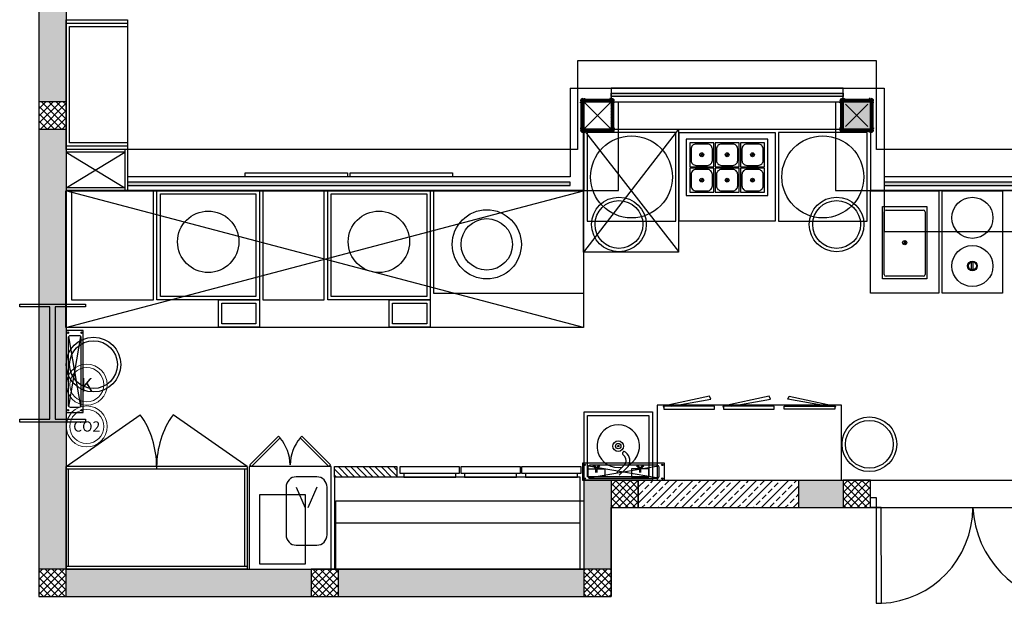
# Model space of a CAD drawing. Header units: millimetres. Extents: x -150 to 42176, y -50 to 21011.
# Tile 1 of 23: x -140 to 7070, y -50 to 4220. Entities that reach past the tile are written whole.
import ezdxf

# ---------------------------------------------------------------- set-up
doc = ezdxf.new("R2010")
doc.units = ezdxf.units.MM
doc.header["$LTSCALE"] = 2
doc.header["$MEASUREMENT"] = 0
doc.layers.add('FIRE-EXTINGUISHER', color=1, linetype='Continuous', lineweight=20, true_color=0xff0000)
doc.layers.add('GREY SCALE', color=9, linetype='Continuous', lineweight=0, true_color=0x808080)
doc.styles.get("Standard").update_dxf_attribs({"font": 'times.ttf'})

# ---------------------------------------------------------------- blocks, each defined once
blk = doc.blocks.new('FE-K-WC-6L')
at = {"layer": 'FIRE-EXTINGUISHER', "color": 7}
blk.add_circle((0, 0), 150, dxfattribs=at)
at = {"layer": 'FIRE-EXTINGUISHER', "color": 2, "true_color": 0xffff00}
blk.add_circle((0, 0), 125, dxfattribs=at)
at = {"layer": 'FIRE-EXTINGUISHER', "insert": (0, 0), "char_height": 100, "attachment_point": 5}
blk.add_mtext_dynamic_manual_height_columns('\\pxqc;{\\Fromans|c0;K}', width=272.429, gutter_width=1, heights=[0], dxfattribs=at)
blk = doc.blocks.new('FE-BC-C02-3')
at = {"layer": 'FIRE-EXTINGUISHER'}
blk.add_circle((0, 0), 150, dxfattribs=at)
at = {"layer": 'FIRE-EXTINGUISHER', "color": 7}
blk.add_circle((0, 0), 125, dxfattribs=at)
at = {"layer": 'FIRE-EXTINGUISHER', "insert": (0, 0), "char_height": 75, "attachment_point": 5}
blk.add_mtext_dynamic_manual_height_columns('\\pxqc;{\\Fromans|c0;CO2}', width=272.429, gutter_width=1, heights=[0], dxfattribs=at)
blk = doc.blocks.new('PLAN LAYOUT')
at = {"layer": 'GREY SCALE', "lineweight": -3}
h = blk.add_hatch(color=256, dxfattribs=at)
h.dxf.hatch_style = 1
h.paths.add_polyline_path([(200, 13280), (0, 13280), (0, 0), (4190, 0), (4190, 650), (4390, 650), (4390, 850), (3990, 850), (3990, 200), (200, 200), (200, 8735.8), (200, 8835.8), (200, 9585.8), (200, 9685.8), (200, 10435.8), (200, 10535.8), (200, 11285.8), (200, 11385.8), (200, 12135.8), (200, 12235.8)])
h.paths.add_polyline_path([(0, 11087.2), (200, 11087.2), (200, 11287.2), (0, 11287.2)], flags=17)
h.paths.add_polyline_path([(0, 8211.4), (200, 8211.4), (200, 8411.4), (0, 8411.4)], flags=17)
h.paths.add_polyline_path([(0, 5830), (200, 5830), (200, 6030), (0, 6030)], flags=17)
h.paths.add_polyline_path([(0, 3420), (200, 3420), (200, 3620), (0, 3620)], flags=17)
h.paths.add_polyline_path([(0, 0), (200, 0), (200, 200), (0, 200)], flags=17)
h.paths.add_polyline_path([(1995, 0.3), (2195, 0.3), (2195, 200.3), (1995, 200.3)], flags=16)
h.paths.add_polyline_path([(3990, 0), (4190, 0), (4190, 200), (3990, 200)], flags=17)
h.paths.add_polyline_path([(4190, 650), (4390, 650), (4390, 850), (4190, 850)], flags=17)
h = blk.add_hatch(color=256, dxfattribs=at)
h.dxf.hatch_style = 1
h.paths.add_polyline_path([(5890, 3682.5), (4190, 3682.5), (4190, 3657.5), (5890, 3657.5)])
h.paths.add_polyline_path([(8065, 3032.5), (6190, 3032.5), (6190, 3007.5), (8065, 3007.5), (9805, 3007.5), (9805, 3032.5)])
h = blk.add_hatch(color=256, dxfattribs=at)
h.dxf.hatch_style = 1
h.paths.add_polyline_path([(3999.1, 3638), (3999.1, 3643.4), (3993, 3643.4, -0.414214), (3988.1, 3638.5, -0.401752), (3983.2, 3643.4, 0.193156), (3971.5, 3638.5, 0.193156), (3966.6, 3626.8, -0.414214), (3971.5, 3621.9, -0.414214), (3966.6, 3617), (3966.6, 3610.9), (3972, 3610.9), (3972, 3638)])
h = blk.add_hatch(color=256, dxfattribs=at)
h.dxf.hatch_style = 1
h.paths.add_polyline_path([(4180.9, 3638), (4180.9, 3643.4), (4187, 3643.4, 0.414214), (4191.9, 3638.5, 0.401752), (4196.8, 3643.4, -0.193156), (4208.5, 3638.5, -0.193156), (4213.4, 3626.8, 0.414214), (4208.5, 3621.9, 0.414214), (4213.4, 3617), (4213.4, 3610.9), (4208, 3610.9), (4208, 3638)])
h = blk.add_hatch(color=256, dxfattribs=at)
h.dxf.hatch_style = 1
h.paths.add_polyline_path([(5899.1, 3638), (5899.1, 3643.4), (5893, 3643.4, -0.414214), (5888.1, 3638.5, -0.401752), (5883.2, 3643.4, 0.193156), (5871.5, 3638.5, 0.193156), (5866.6, 3626.8, -0.414214), (5871.5, 3621.9, -0.414214), (5866.6, 3617), (5866.6, 3610.9), (5872, 3610.9), (5872, 3638)])
h = blk.add_hatch(color=256, dxfattribs=at)
h.dxf.hatch_style = 1
h.paths.add_polyline_path([(5890, 3420), (6090, 3420), (6090, 3620), (5890, 3620)])
h = blk.add_hatch(color=256, dxfattribs=at)
h.dxf.hatch_style = 1
h.paths.add_polyline_path([(6080.9, 3638), (6080.9, 3643.4), (6087, 3643.4, 0.414214), (6091.9, 3638.5, 0.401752), (6096.8, 3643.4, -0.193156), (6108.5, 3638.5, -0.193156), (6113.4, 3626.8, 0.414214), (6108.5, 3621.9, 0.414214), (6113.4, 3617), (6113.4, 3610.9), (6108, 3610.9), (6108, 3638)])
h = blk.add_hatch(color=256, dxfattribs=at)
h.dxf.hatch_style = 1
h.paths.add_polyline_path([(3972, 3402), (3999.1, 3402), (3999.1, 3396.6), (3993, 3396.6, 0.414214), (3988.1, 3401.5, 0.401752), (3983.2, 3396.6, -0.193156), (3971.5, 3401.5, -0.193156), (3966.6, 3413.2, 0.414214), (3971.5, 3418.1, 0.414214), (3966.6, 3423), (3966.6, 3429.1), (3972, 3429.1)])
h = blk.add_hatch(color=256, dxfattribs=at)
h.dxf.hatch_style = 1
h.paths.add_polyline_path([(4208, 3402), (4180.9, 3402), (4180.9, 3396.6), (4187, 3396.6, -0.414214), (4191.9, 3401.5, -0.401752), (4196.8, 3396.6, 0.193156), (4208.5, 3401.5, 0.193156), (4213.4, 3413.2, -0.414214), (4208.5, 3418.1, -0.414214), (4213.4, 3423), (4213.4, 3429.1), (4208, 3429.1)])
h = blk.add_hatch(color=256, dxfattribs=at)
h.dxf.hatch_style = 1
h.paths.add_polyline_path([(5872, 3402), (5899.1, 3402), (5899.1, 3396.6), (5893, 3396.6, 0.414214), (5888.1, 3401.5, 0.401752), (5883.2, 3396.6, -0.193156), (5871.5, 3401.5, -0.193156), (5866.6, 3413.2, 0.414214), (5871.5, 3418.1, 0.414214), (5866.6, 3423), (5866.6, 3429.1), (5872, 3429.1)])
h = blk.add_hatch(color=256, dxfattribs=at)
h.dxf.hatch_style = 1
h.paths.add_polyline_path([(6108, 3402), (6080.9, 3402), (6080.9, 3396.6), (6087, 3396.6, -0.414214), (6091.9, 3401.5, -0.401752), (6096.8, 3396.6, 0.193156), (6108.5, 3401.5, 0.193156), (6113.4, 3413.2, -0.414214), (6108.5, 3418.1, -0.414214), (6113.4, 3423), (6113.4, 3429.1), (6108, 3429.1)])
h = blk.add_hatch(color=256, dxfattribs=at)
h.dxf.hatch_style = 1
h.paths.add_polyline_path([(3890, 3032.5), (2525, 3032.5), (650, 3032.5), (650, 3007.5), (2525, 3007.5), (3890, 3007.5)])
h = blk.add_hatch(color=256, dxfattribs=at)
h.dxf.hatch_style = 1
h.paths.add_polyline_path([(5890, 850), (5566.6, 850), (5566.6, 650), (5566.6, 650), (5890, 650)])
for p, q in [((0, 13480), (0, 0)), ((200, 13480), (200, 200)), ((200, 3270), (200, 4220)), ((200, 4220), (650, 4220)), ((200, 4195), (650, 4195)), ((200, 3295), (200, 4195)), ((650, 4220), (650, 3270)), ((650, 4195), (650, 3295)), ((225, 3320), (225, 4170)), ((225, 4170), (650, 4170)), ((6135, 3920), (3945, 3920)), ((3945, 3920), (3945, 3270)), ((6135, 3270), (6135, 3920)), ((3890, 3720), (3890, 3070)), ((3890, 3720), (6190, 3720)), ((5890, 3720), (4190, 3720)), ((4190, 3720), (4190, 3420)), ((4190, 3657.5), (4190, 3682.5)), ((4190, 3682.5), (5890, 3682.5)), ((5890, 3420), (5890, 3720)), ((5890, 3682.5), (5890, 3657.5)), ((6190, 3720), (6190, 3070)), ((0, 3568), (52, 3620)), ((0, 3514.9), (105.1, 3620)), ((0, 3461.9), (158.1, 3620)), ((200, 3620), (0, 3620)), ((0, 3620), (0, 3420)), ((11.1, 3420), (200, 3608.9)), ((200, 3439.5), (19.5, 3620)), ((200, 3492.5), (72.5, 3620)), ((200, 3545.6), (125.6, 3620)), ((200, 3598.6), (178.6, 3620)), ((200, 3420), (200, 3620)), ((3966.6, 3610.9), (3966.6, 3617)), ((3972, 3610.9), (3966.6, 3610.9)), ((3972, 3635.8), (3974.2, 3638)), ((3972, 3627), (3983, 3638)), ((3972, 3618.1), (3991.9, 3638)), ((3972, 3609.3), (4000.7, 3638)), ((3972, 3402), (3972, 3638)), ((3972, 3638), (4208, 3638)), ((3972, 3638), (3972, 3610.9)), ((3999.1, 3638), (3972, 3638)), ((3972, 3600.5), (3990, 3618.5)), ((3972, 3591.6), (3990, 3609.6)), ((3990, 3620), (3990, 2970)), ((3990, 3620), (6090, 3620)), ((3990, 3420), (4190, 3620)), ((4190, 3420), (3990, 3620)), ((3990, 3592.9), (3990, 3620)), ((4017.1, 3620), (3990, 3620)), ((3990, 3420), (3990, 3620)), ((3990, 3620), (4190, 3620)), ((3991.5, 3620), (4009.5, 3638)), ((3993, 3643.4), (3999.1, 3643.4)), ((3999.1, 3643.4), (3999.1, 3638)), ((4000.4, 3620), (4018.4, 3638)), ((4009.2, 3620), (4027.2, 3638)), ((4018.1, 3620), (4036.1, 3638)), ((4026.9, 3620), (4044.9, 3638)), ((4035.7, 3620), (4053.7, 3638)), ((4044.6, 3620), (4062.6, 3638)), ((4053.4, 3620), (4071.4, 3638)), ((4062.3, 3620), (4080.3, 3638)), ((4071.1, 3620), (4089.1, 3638)), ((4079.9, 3620), (4097.9, 3638)), ((4088.8, 3620), (4106.8, 3638)), ((4097.6, 3620), (4115.6, 3638)), ((4106.5, 3620), (4124.5, 3638)), ((4115.3, 3620), (4133.3, 3638)), ((4124.1, 3620), (4142.1, 3638)), ((4133, 3620), (4151, 3638)), ((4141.8, 3620), (4159.8, 3638)), ((4150.6, 3620), (4168.6, 3638)), ((4159.5, 3620), (4177.5, 3638)), ((4168.3, 3620), (4186.3, 3638)), ((4177.2, 3620), (4195.2, 3638)), ((4187, 3643.4), (4180.9, 3643.4)), ((4180.9, 3643.4), (4180.9, 3638)), ((4180.9, 3638), (4208, 3638)), ((4186, 3620), (4204, 3638)), ((5890, 3657.5), (4190, 3657.5)), ((4190, 3615.2), (4208, 3633.2)), ((4190, 3606.3), (4208, 3624.3)), ((4190, 3620), (4190, 3420)), ((4190, 3597.5), (4208, 3615.5)), ((4190, 3588.6), (4208, 3606.6)), ((4208, 3638), (4208, 3402)), ((4208, 3638), (4208, 3610.9)), ((4208, 3610.9), (4213.4, 3610.9)), ((4213.4, 3610.9), (4213.4, 3617)), ((4245, 2970), (4245, 3620)), ((4245, 3620), (5835, 3620)), ((5835, 3620), (5835, 2970)), ((5866.6, 3610.9), (5866.6, 3617)), ((5872, 3610.9), (5866.6, 3610.9)), ((5872, 3637.4), (5872.6, 3638)), ((5872, 3628.5), (5881.5, 3638)), ((5872, 3619.7), (5890.3, 3638)), ((5872, 3610.8), (5899.2, 3638)), ((5872, 3602), (5908, 3638)), ((5872, 3402), (5872, 3638)), ((5872, 3638), (6108, 3638)), ((5872, 3638), (5872, 3610.9)), ((5899.1, 3638), (5872, 3638)), ((5872, 3593.2), (5890, 3611.2)), ((6090, 3620), (5890, 3620)), ((5890, 3620), (5890, 3420)), ((5890, 3420), (5890, 3620)), ((5890, 3620), (6090, 3620)), ((6090, 3620), (5890, 3620)), ((5890, 3620), (5890, 3420)), ((5893, 3643.4), (5899.1, 3643.4)), ((5898.8, 3620), (5916.8, 3638)), ((5899.1, 3643.4), (5899.1, 3638)), ((5907.7, 3620), (5925.7, 3638)), ((5916.5, 3620), (5934.5, 3638)), ((5925.4, 3620), (5943.4, 3638)), ((5934.2, 3620), (5952.2, 3638)), ((5943, 3620), (5961, 3638)), ((5951.9, 3620), (5969.9, 3638)), ((5960.7, 3620), (5978.7, 3638)), ((5969.5, 3620), (5987.5, 3638)), ((5978.4, 3620), (5996.4, 3638)), ((5987.2, 3620), (6005.2, 3638)), ((5996.1, 3620), (6014.1, 3638)), ((6004.9, 3620), (6022.9, 3638)), ((6013.7, 3620), (6031.7, 3638)), ((6022.6, 3620), (6040.6, 3638)), ((6031.4, 3620), (6049.4, 3638)), ((6040.3, 3620), (6058.3, 3638)), ((6049.1, 3620), (6067.1, 3638)), ((6057.9, 3620), (6075.9, 3638)), ((6066.8, 3620), (6084.8, 3638)), ((6075.6, 3620), (6093.6, 3638)), ((6087, 3643.4), (6080.9, 3643.4)), ((6080.9, 3643.4), (6080.9, 3638)), ((6080.9, 3638), (6108, 3638)), ((6084.5, 3620), (6102.5, 3638)), ((6090, 3616.7), (6108, 3634.7)), ((6090, 3607.9), (6108, 3625.9)), ((6090, 3420), (6090, 3620)), ((6090, 3620), (6090, 2970)), ((6090, 3620), (6090, 3420)), ((6090, 3420), (6090, 3620)), ((6090, 3599), (6108, 3617)), ((6090, 3590.2), (6108, 3608.2)), ((6108, 3638), (6108, 3402)), ((6108, 3638), (6108, 3610.9)), ((6108, 3610.9), (6113.4, 3610.9)), ((6113.4, 3610.9), (6113.4, 3617)), ((166.5, 3420), (0, 3586.5)), ((113.4, 3420), (0, 3533.4)), ((64.2, 3420), (200, 3555.8)), ((3972, 3582.8), (3990, 3600.8)), ((3972, 3573.9), (3990, 3591.9)), ((3972, 3565.1), (3990, 3583.1)), ((3972, 3556.3), (3990, 3574.3)), ((3972, 3547.4), (3990, 3565.4)), ((3972, 3538.6), (3990, 3556.6)), ((3972, 3529.7), (3990, 3547.7)), ((3972, 3520.9), (3990, 3538.9)), ((4190, 3579.8), (4208, 3597.8)), ((4190, 3571), (4208, 3589)), ((4190, 3562.1), (4208, 3580.1)), ((4190, 3553.3), (4208, 3571.3)), ((4190, 3544.4), (4208, 3562.4)), ((4190, 3535.6), (4208, 3553.6)), ((4190, 3526.8), (4208, 3544.8)), ((4190, 3517.9), (4208, 3535.9)), ((5872, 3584.3), (5890, 3602.3)), ((5872, 3575.5), (5890, 3593.5)), ((5872, 3566.6), (5890, 3584.6)), ((5872, 3557.8), (5890, 3575.8)), ((5872, 3549), (5890, 3567)), ((5872, 3540.1), (5890, 3558.1)), ((5872, 3531.3), (5890, 3549.3)), ((5872, 3522.5), (5890, 3540.5)), ((6072, 3602), (5908, 3438)), ((5908, 3602), (6072, 3438)), ((6090, 3581.4), (6108, 3599.4)), ((6090, 3572.5), (6108, 3590.5)), ((6090, 3563.7), (6108, 3581.7)), ((6090, 3554.8), (6108, 3572.8)), ((6090, 3546), (6108, 3564)), ((6090, 3537.2), (6108, 3555.2)), ((6090, 3528.3), (6108, 3546.3)), ((6090, 3519.5), (6108, 3537.5)), ((60.4, 3420), (0, 3480.4)), ((117.2, 3420), (200, 3502.8)), ((3972, 3512.1), (3990, 3530.1)), ((3972, 3503.2), (3990, 3521.2)), ((3972, 3494.4), (3990, 3512.4)), ((3972, 3485.5), (3990, 3503.5)), ((3972, 3476.7), (3990, 3494.7)), ((3972, 3467.9), (3990, 3485.9)), ((3972, 3459), (3990, 3477)), ((3972, 3450.2), (3990, 3468.2)), ((4190, 3509.1), (4208, 3527.1)), ((4190, 3500.3), (4208, 3518.3)), ((4190, 3491.4), (4208, 3509.4)), ((4190, 3482.6), (4208, 3500.6)), ((4190, 3473.7), (4208, 3491.7)), ((4190, 3464.9), (4208, 3482.9)), ((4190, 3456.1), (4208, 3474.1)), ((4190, 3447.2), (4208, 3465.2)), ((5872, 3513.6), (5890, 3531.6)), ((5872, 3504.8), (5890, 3522.8)), ((5872, 3495.9), (5890, 3513.9)), ((5872, 3487.1), (5890, 3505.1)), ((5872, 3478.3), (5890, 3496.3)), ((5872, 3469.4), (5890, 3487.4)), ((5872, 3460.6), (5890, 3478.6)), ((5872, 3451.7), (5890, 3469.7)), ((6090, 3510.6), (6108, 3528.6)), ((6090, 3501.8), (6108, 3519.8)), ((6090, 3493), (6108, 3511)), ((6090, 3484.1), (6108, 3502.1)), ((6090, 3475.3), (6108, 3493.3)), ((6090, 3466.4), (6108, 3484.4)), ((6090, 3457.6), (6108, 3475.6)), ((6090, 3448.8), (6108, 3466.8)), ((7.4, 3420), (0, 3427.4)), ((0, 3420), (200, 3420)), ((170.2, 3420), (200, 3449.8)), ((3972, 3429.1), (3966.6, 3429.1)), ((3966.6, 3429.1), (3966.6, 3423)), ((3972, 3441.4), (3990, 3459.4)), ((3972, 3432.5), (3990, 3450.5)), ((3972, 3423.7), (3990, 3441.7)), ((3972, 3414.8), (3990, 3432.8)), ((3972, 3402), (3972, 3429.1)), ((3972, 3406), (3990, 3424)), ((4208, 3402), (3972, 3402)), ((3999.1, 3402), (3972, 3402)), ((3976.8, 3402), (3994.8, 3420)), ((3985.7, 3402), (4003.7, 3420)), ((3986, 3418), (4683.4, 2523)), ((3988, 3418), (4683.4, 3418)), ((3988, 2518.1), (3988, 3418)), ((4683.4, 3418), (3988, 2518.1)), ((4190, 3420), (3990, 3420)), ((3993, 3396.6), (3999.1, 3396.6)), ((3994.5, 3402), (4012.5, 3420)), ((3999.1, 3396.6), (3999.1, 3402)), ((4003.4, 3402), (4021.4, 3420)), ((4012.2, 3402), (4030.2, 3420)), ((4665, 3395), (4015, 3395)), ((4015, 3395), (4015, 2745)), ((4021, 3402), (4039, 3420)), ((4029.9, 3402), (4047.9, 3420)), ((4038.7, 3402), (4056.7, 3420)), ((4047.6, 3402), (4065.6, 3420)), ((4056.4, 3402), (4074.4, 3420)), ((4065.2, 3402), (4083.2, 3420)), ((4074.1, 3402), (4092.1, 3420)), ((4082.9, 3402), (4100.9, 3420)), ((4091.7, 3402), (4109.7, 3420)), ((4100.6, 3402), (4118.6, 3420)), ((4109.4, 3402), (4127.4, 3420)), ((4118.3, 3402), (4136.3, 3420)), ((4127.1, 3402), (4145.1, 3420)), ((4135.9, 3402), (4153.9, 3420)), ((4144.8, 3402), (4162.8, 3420)), ((4153.6, 3402), (4171.6, 3420)), ((4162.5, 3402), (4180.5, 3420)), ((4171.3, 3402), (4189.3, 3420)), ((4180.1, 3402), (4208, 3429.9)), ((4180.9, 3396.6), (4180.9, 3402)), ((4180.9, 3402), (4208, 3402)), ((4187, 3396.6), (4180.9, 3396.6)), ((4189, 3402), (4208, 3421)), ((4190, 3438.4), (4208, 3456.4)), ((4190, 3429.5), (4208, 3447.5)), ((4190, 3420.7), (4208, 3438.7)), ((4190, 3420), (5890, 3420)), ((4197.8, 3402), (4208, 3412.2)), ((4206.6, 3402), (4208, 3403.4)), ((4208, 3402), (4208, 3429.1)), ((4208, 3429.1), (4213.4, 3429.1)), ((4213.4, 3429.1), (4213.4, 3423)), ((4665, 2745), (4665, 3395)), ((4683.4, 3418), (4683.4, 2518.1)), ((4690, 3395), (5391, 3395)), ((4690, 2745), (4690, 3395)), ((5391, 3395), (5391, 2745)), ((6066, 3395), (5416, 3395)), ((5416, 3395), (5416, 2745)), ((5872, 3429.1), (5866.6, 3429.1)), ((5866.6, 3429.1), (5866.6, 3423)), ((5872, 3442.9), (5890, 3460.9)), ((5872, 3434.1), (5890, 3452.1)), ((5872, 3425.2), (5890, 3443.2)), ((5872, 3416.4), (5890, 3434.4)), ((5872, 3402), (5872, 3429.1)), ((5872, 3407.5), (5890, 3425.5)), ((6108, 3402), (5872, 3402)), ((5899.1, 3402), (5872, 3402)), ((5875.3, 3402), (5893.3, 3420)), ((5884.1, 3402), (5902.1, 3420)), ((5890, 3420), (6090, 3420)), ((6090, 3420), (5890, 3420)), ((5890, 3420), (6090, 3420)), ((5893, 3402), (5911, 3420)), ((5893, 3396.6), (5899.1, 3396.6)), ((5899.1, 3396.6), (5899.1, 3402)), ((5901.8, 3402), (5919.8, 3420)), ((5910.6, 3402), (5928.6, 3420)), ((5919.5, 3402), (5937.5, 3420)), ((5928.3, 3402), (5946.3, 3420)), ((5937.2, 3402), (5955.2, 3420)), ((5946, 3402), (5964, 3420)), ((5954.8, 3402), (5972.8, 3420)), ((5963.7, 3402), (5981.7, 3420)), ((5972.5, 3402), (5990.5, 3420)), ((5981.4, 3402), (5999.4, 3420)), ((5990.2, 3402), (6008.2, 3420)), ((5999, 3402), (6017, 3420)), ((6007.9, 3402), (6025.9, 3420)), ((6016.7, 3402), (6034.7, 3420)), ((6025.6, 3402), (6043.6, 3420)), ((6034.4, 3402), (6052.4, 3420)), ((6043.2, 3402), (6061.2, 3420)), ((6052.1, 3402), (6070.1, 3420)), ((6060.9, 3402), (6078.9, 3420)), ((6066, 2745), (6066, 3395)), ((6069.7, 3402), (6087.7, 3420)), ((6078.6, 3402), (6108, 3431.4)), ((6080.9, 3396.6), (6080.9, 3402)), ((6080.9, 3402), (6108, 3402)), ((6087, 3396.6), (6080.9, 3396.6)), ((6087.4, 3402), (6108, 3422.6)), ((6090, 3439.9), (6108, 3457.9)), ((6090, 3431.1), (6108, 3449.1)), ((6090, 3422.3), (6108, 3440.3)), ((6096.3, 3402), (6108, 3413.7)), ((6105.1, 3402), (6108, 3404.9)), ((6108, 3402), (6108, 3429.1)), ((6108, 3429.1), (6113.4, 3429.1)), ((6113.4, 3429.1), (6113.4, 3423)), ((650, 3320), (225, 3320)), ((5339.5, 3345), (4741.5, 3345)), ((4741.5, 3345), (4741.5, 2933)), ((5339.5, 2933), (5339.5, 3345)), ((650, 3295), (200, 3295)), ((650, 3270), (200, 3270)), ((650, 3270), (200, 3270)), ((200, 3250), (630, 2990)), ((200, 2990), (630, 3250)), ((630, 3250), (200, 3250)), ((630, 3270), (630, 2970)), ((650, 3270), (650, 2970)), ((3945, 3270), (650, 3270)), ((650, 3270), (650, 2970)), ((9805, 3270), (6135, 3270)), ((4842, 3225.2), (4861.3, 3244.5)), ((4847.7, 3219.5), (4867, 3238.8)), ((5028, 3225.2), (5047.3, 3244.5)), ((5033.7, 3219.5), (5053, 3238.8)), ((5214, 3225.2), (5233.3, 3244.5)), ((5219.7, 3219.5), (5239, 3238.8)), ((3890, 3070), (650, 3070)), ((2525, 3032.5), (650, 3032.5)), ((650, 3032.5), (650, 3007.5)), ((1510, 3070), (1510, 3100)), ((1510, 3100), (2260, 3100)), ((2260, 3070), (1510, 3070)), ((2260, 3100), (2260, 3070)), ((2280, 3070), (2280, 3100)), ((2280, 3100), (3030, 3100)), ((3030, 3070), (2280, 3070)), ((3890, 3032.5), (2525, 3032.5)), ((3030, 3100), (3030, 3070)), ((3890, 3007.5), (3890, 3032.5)), ((4842, 3039.2), (4861.3, 3058.5)), ((4847.7, 3033.5), (4867, 3052.8)), ((5028, 3039.2), (5047.3, 3058.5)), ((5033.7, 3033.5), (5053, 3052.8)), ((5214, 3039.2), (5233.3, 3058.5)), ((5219.7, 3033.5), (5239, 3052.8)), ((8065, 3070), (6190, 3070)), ((6190, 3070), (6190, 2670)), ((9805, 3070), (6190, 3070)), ((8065, 3032.5), (6190, 3032.5)), ((6190, 3032.5), (6190, 3007.5)), ((198, 2968), (3988, 2968)), ((198, 1968), (198, 2968)), ((3988, 1968), (198, 2968)), ((198, 1968), (3988, 2968)), ((630, 2990), (200, 2990)), ((650, 2970), (200, 2970)), ((840, 2970), (240, 2970)), ((240, 2970), (240, 2170)), ((650, 3007.5), (2525, 3007.5)), ((3990, 2970), (650, 2970)), ((650, 2970), (4245, 2970)), ((840, 2170), (840, 2970)), ((865, 2970), (1615, 2970)), ((865, 2170), (865, 2970)), ((1615, 2970), (1615, 2170)), ((2090, 2970), (1640, 2970)), ((1640, 2970), (1640, 2170)), ((2090, 2170), (2090, 2970)), ((2115, 2970), (2865, 2970)), ((2115, 2170), (2115, 2970)), ((2525, 3007.5), (3890, 3007.5)), ((2865, 2970), (2865, 2170)), ((3990, 2970), (2890, 2970)), ((2890, 2970), (2890, 2220)), ((3988, 2968), (3988, 1968)), ((3990, 2220), (3990, 2970)), ((3990, 2220), (3990, 2970)), ((5835, 2970), (9805, 2970)), ((9805, 2970), (6090, 2970)), ((6091, 2219), (6091, 2969)), ((6091, 2969), (6591, 2969)), ((6190, 3007.5), (8065, 3007.5)), ((6591, 2969), (6591, 2219)), ((6616, 2219), (6616, 2969)), ((6616, 2969), (7057.8, 2969)), ((7057.8, 2969), (7057.8, 2219)), ((890, 2945), (1590, 2945)), ((890, 2195), (890, 2945)), ((1590, 2945), (1590, 2195)), ((2140, 2945), (2840, 2945)), ((2140, 2195), (2140, 2945)), ((2840, 2945), (2840, 2195)), ((4741.5, 2933), (5339.5, 2933)), ((6179, 2852.6), (6503, 2852.6)), ((6179, 2324.6), (6179, 2852.6)), ((6191.5, 2355.5), (6191.5, 2814.9)), ((6204, 2827.4), (6478, 2827.4)), ((6490.5, 2814.9), (6490.5, 2355.5)), ((6503, 2852.6), (6503, 2324.6)), ((4015, 2745), (4665, 2745)), ((5391, 2745), (4690, 2745)), ((5416, 2745), (6066, 2745)), ((6190, 2670), (8065, 2670)), ((4683.4, 2518.1), (3988, 2518.1)), ((6831.1, 2389.4), (6831.1, 2447.5)), ((6842.8, 2389.4), (6842.8, 2447.5)), ((6503, 2324.6), (6179, 2324.6)), ((6478, 2343), (6204, 2343)), ((240, 2170), (840, 2170)), ((1615, 2170), (865, 2170)), ((1590, 2195), (890, 2195)), ((1315, 1970), (1315, 2170)), ((1315, 2170), (1615, 2170)), ((1615, 2170), (1615, 1970)), ((1640, 2170), (2090, 2170)), ((2865, 2170), (2115, 2170)), ((2840, 2195), (2140, 2195)), ((2565, 1970), (2565, 2170)), ((2565, 2170), (2865, 2170)), ((2865, 2170), (2865, 1970)), ((2890, 2220), (3990, 2220)), ((6591, 2219), (6091, 2219)), ((7057.8, 2219), (6616, 2219)), ((-140.5, 2118.4), (-140.5, 2138.4)), ((-140.5, 2138.4), (340.5, 2138.4)), ((80.5, 2118.4), (-140.5, 2118.4)), ((80.5, 1296.4), (80.5, 2118.4)), ((340.5, 2118.4), (119.5, 2118.4)), ((119.5, 2118.4), (119.5, 1296.4)), ((340.5, 2138.4), (340.5, 2118.4)), ((1340, 1995), (1340, 2145)), ((1340, 2145), (1590, 2145)), ((1590, 2145), (1590, 1995)), ((2590, 1995), (2590, 2145)), ((2590, 2145), (2840, 2145)), ((2840, 2145), (2840, 1995)), ((3988, 1968), (198, 1968)), ((1615, 1970), (1315, 1970)), ((1590, 1995), (1340, 1995)), ((2865, 1970), (2565, 1970)), ((2840, 1995), (2590, 1995)), ((200, 1946.4), (200, 1346.4)), ((325, 1946.4), (200, 1946.4)), ((214.5, 1891.9), (214.5, 1401)), ((306.1, 1390.3), (218.9, 1902.5)), ((218.9, 1390.3), (306.1, 1902.5)), ((295.5, 1906.9), (229.5, 1906.9)), ((310.5, 1401), (310.5, 1891.9)), ((325, 1346.4), (325, 1946.4)), ((4912.3, 1464.3, 45.6), (4572.6, 1393.2, 45.6)), ((4633.2, 1391.8, 45.6), (4920, 1443.4, 45.6)), ((4920, 1443.4, 45.6), (4912.3, 1464.3, 45.6)), ((5349.4, 1464.3, 45.6), (5009.6, 1393.2, 45.6)), ((5070.2, 1391.8, 45.6), (5357, 1443.4, 45.6)), ((5357, 1443.4, 45.6), (5349.4, 1464.3, 45.6)), ((5485.8, 1443.4, 45.6), (5493.5, 1464.3, 45.6)), ((5772.7, 1391.8, 45.6), (5485.8, 1443.4, 45.6)), ((5493.5, 1464.3, 45.6), (5833.3, 1393.2, 45.6)), ((229.5, 1386), (295.5, 1386)), ((5877.9, 1400), (4527.9, 1400)), ((4527.9, 1400), (4527.9, 850)), ((4572.6, 1393.2, 45.6), (4577.4, 1380, 45.6)), ((4948.7, 1391.8), (4577.4, 1391.8)), ((4577.4, 1391.8), (4577.4, 1369.5)), ((4948.7, 1369.5), (4948.7, 1391.8)), ((5009.6, 1393.2, 45.6), (5014.5, 1380, 45.6)), ((5385.8, 1391.8), (5014.5, 1391.8)), ((5014.5, 1391.8), (5014.5, 1369.5)), ((5385.8, 1369.5), (5385.8, 1391.8)), ((5457.1, 1369.5), (5457.1, 1391.8)), ((5457.1, 1391.8), (5828.4, 1391.8)), ((5833.3, 1393.2, 45.6), (5828.4, 1380, 45.6)), ((5828.4, 1391.8), (5828.4, 1369.5)), ((5877.9, 850), (5877.9, 1400)), ((200, 1346.4), (325, 1346.4)), ((200, 950), (742.7, 1330)), ((1525, 950), (982.3, 1330)), ((3993, 850), (3993, 1349.8)), ((3993, 1349.8), (4492.7, 1349.8)), ((4018.9, 876), (4018.9, 1323.8)), ((4018.9, 1323.8), (4466.7, 1323.8)), ((4466.7, 1323.8), (4466.7, 876)), ((4492.7, 1349.8), (4492.7, 850)), ((4577.4, 1369.5), (4948.7, 1369.5)), ((5014.5, 1369.5), (5385.8, 1369.5)), ((5828.4, 1369.5), (5457.1, 1369.5)), ((-140.5, 1276.4), (-140.5, 1296.4)), ((-140.5, 1296.4), (80.5, 1296.4)), ((340.5, 1276.4), (-140.5, 1276.4)), ((119.5, 1296.4), (340.5, 1296.4)), ((340.5, 1296.4), (340.5, 1276.4)), ((1544.6, 963.4), (1753.7, 1172.5)), ((1766.7, 1159.4), (1557.7, 950.3)), ((1753.7, 1172.5), (1766.7, 1159.4)), ((1913.8, 1159.4), (1926.8, 1172.5)), ((2122.8, 950.3), (1913.8, 1159.4)), ((1926.8, 1172.5), (2135.9, 963.4)), ((4289.4, 1025.7), (4277.5, 1038.3)), ((4308.3, 1043.5), (4296.5, 1056.1)), ((200, 200), (200, 950)), ((1525, 950), (200, 950)), ((862.5, 950), (862.5, 932)), ((1525, 950), (1525, 200)), ((2140, 950.3), (1540, 950.3)), ((1540, 950.3), (1540, 200.3)), ((1557.7, 950.3), (1544.6, 963.4)), ((2135.9, 963.4), (2122.8, 950.3)), ((2140, 200.3), (2140, 950.3)), ((2165, 873.7), (2165, 949.9)), ((2165, 949.9), (2622.1, 949.9)), ((2268.3, 873.7), (2192.1, 949.9)), ((2313.2, 873.7), (2237, 949.9)), ((2358.1, 873.7), (2281.9, 949.9)), ((2403, 873.7), (2326.8, 949.9)), ((2447.9, 873.7), (2371.7, 949.9)), ((2492.7, 873.7), (2416.6, 949.9)), ((2537.6, 873.7), (2461.5, 949.9)), ((2582.5, 873.7), (2506.3, 949.9)), ((2622.1, 879), (2551.2, 949.9)), ((2622.1, 923.9), (2596.1, 949.9)), ((2622.1, 949.9), (2622.1, 873.7)), ((2647.1, 899.1), (2647.1, 949.9)), ((2647.1, 949.9), (3078.8, 949.9)), ((2647.1, 899.1), (2647.1, 949.9)), ((2647.1, 949.9), (3078.8, 949.9)), ((3078.8, 949.9), (3078.8, 899.1)), ((3078.8, 949.9), (3078.8, 899.1)), ((3092.5, 899.1), (3092.5, 949.9)), ((3092.5, 949.9), (3524.2, 949.9)), ((3092.5, 899.1), (3092.5, 949.9)), ((3092.5, 949.9), (3524.2, 949.9)), ((3524.2, 949.9), (3524.2, 899.1)), ((3524.2, 949.9), (3524.2, 899.1)), ((3537.9, 899.1), (3537.9, 949.9)), ((3537.9, 949.9), (3969.6, 949.9)), ((3969.6, 949.9), (3969.6, 899.1)), ((4581.4, 975), (3981.4, 975)), ((3981.4, 975), (3981.4, 850)), ((4020.9, 945.5), (4020.9, 879.5)), ((4025.3, 868.9), (4537.5, 956.1)), ((4025.3, 956.1), (4537.5, 868.9)), ((4526.9, 960.5), (4035.9, 960.5)), ((4077.8, 933.4), (4056.1, 955.2)), ((4056.1, 955.2), (4068.4, 955.2)), ((4068.4, 955.2), (4082.2, 941.4)), ((4082.2, 941.4), (4095.9, 955.2)), ((4108.3, 955.2), (4086.6, 933.4)), ((4095.9, 955.2), (4108.3, 955.2)), ((4231.7, 907.2), (4287.4, 959.6)), ((4249.5, 888.3), (4305.2, 940.6)), ((4389.7, 955.2), (4377.4, 955.2)), ((4377.4, 955.2), (4399.1, 933.4)), ((4403.5, 941.4), (4389.7, 955.2)), ((4417.2, 955.2), (4403.5, 941.4)), ((4407.9, 933.4), (4429.6, 955.2)), ((4429.6, 955.2), (4417.2, 955.2)), ((4541.9, 879.5), (4541.9, 945.5)), ((4581.4, 850), (4581.4, 975)), ((1525, 932), (200, 932)), ((218, 218), (218, 932)), ((1507, 932), (1507, 218)), ((2035.1, 875.3), (1885.1, 875.3)), ((2223.4, 873.7), (2165, 932.1)), ((2178.5, 873.7), (2165, 887.2)), ((3965, 873.7), (2165, 873.7)), ((2165, 873.7), (2165, 200)), ((3965, 873.7), (2165, 873.7)), ((2165, 873.7), (2165, 200)), ((3965, 873.7), (2165, 873.7)), ((2165, 873.7), (2165, 200)), ((3965, 873.7), (2165, 873.7)), ((2165, 873.7), (2165, 200)), ((2622.1, 873.7), (2165, 873.7)), ((3078.8, 899.1), (2647.1, 899.1)), ((3078.8, 899.1), (2647.1, 899.1)), ((2672.5, 899.1), (2672.5, 873.7)), ((2672.5, 899.1), (2672.5, 873.7)), ((2672.5, 873.7), (3053.4, 873.7)), ((2672.5, 873.7), (3053.4, 873.7)), ((3053.4, 873.7), (3053.4, 899.1)), ((3053.4, 873.7), (3053.4, 899.1)), ((3524.2, 899.1), (3092.5, 899.1)), ((3524.2, 899.1), (3092.5, 899.1)), ((3117.9, 899.1), (3117.9, 873.7)), ((3117.9, 899.1), (3117.9, 873.7)), ((3117.9, 873.7), (3498.8, 873.7)), ((3117.9, 873.7), (3498.8, 873.7)), ((3498.8, 873.7), (3498.8, 899.1)), ((3498.8, 873.7), (3498.8, 899.1)), ((3969.6, 899.1), (3537.9, 899.1)), ((3563.3, 899.1), (3563.3, 873.7)), ((3563.3, 873.7), (3944.2, 873.7)), ((3944.2, 873.7), (3944.2, 899.1)), ((3965, 200), (3965, 873.7)), ((3965, 200), (3965, 873.7)), ((3965, 200), (3965, 873.7)), ((3965, 200), (3965, 873.7)), ((4018.9, 876), (4018.9, 933.4)), ((4018.9, 933.4), (4145.4, 933.4)), ((4466.7, 876), (4018.9, 876)), ((4145.4, 876), (4018.9, 876)), ((4077.8, 906.3), (4077.8, 933.4)), ((4086.6, 933.4), (4086.6, 906.3)), ((4145.4, 933.4), (4145.4, 876)), ((4466.7, 933.4), (4340.2, 933.4)), ((4340.2, 933.4), (4340.2, 876)), ((4340.2, 876), (4466.7, 876)), ((4399.1, 933.4), (4399.1, 906.3)), ((4407.9, 906.3), (4407.9, 933.4)), ((4466.7, 876), (4466.7, 933.4)), ((1810.1, 800.3), (1810.1, 450.3)), ((1885.1, 800.3), (1950.2, 648.3)), ((2035.1, 800.3), (1969.9, 648.3)), ((2110.1, 450.3), (2110.1, 800.3)), ((3981.4, 850), (4581.4, 850)), ((3990, 850), (3990, 200)), ((3990, 850), (4390, 850)), ((4492.7, 850), (3993, 850)), ((4035.9, 864.5), (4526.9, 864.5)), ((4190, 651.5), (4388.5, 850)), ((4390, 850), (4190, 850)), ((4190, 850), (4190, 650)), ((4190, 810.6), (4227.4, 848)), ((4190, 757.6), (4280.4, 848)), ((4190, 704.6), (4333.4, 848)), ((4368.3, 650), (4190, 828.3)), ((4390, 681.4), (4223.4, 848)), ((4241.5, 650), (4390, 798.5)), ((4390, 734.4), (4276.4, 848)), ((4390, 787.4), (4329.4, 848)), ((4390, 840.5), (4380.5, 850)), ((4390, 798.5), (4441.5, 850)), ((4390, 681.8), (4558.2, 850)), ((4390, 850), (4390, 650)), ((4390, 650), (4390, 850)), ((4390, 850), (5566.6, 850)), ((4437.5, 787.7), (4466.7, 816.8)), ((4474.8, 650), (4674.8, 850)), ((4481.3, 831.4), (4499.8, 850)), ((4527.9, 850), (5877.9, 850)), ((4539.6, 773.1), (4568.8, 802.3)), ((4583.3, 816.8), (4612.5, 846)), ((4591.5, 650), (4791.5, 850)), ((4685.4, 802.3), (4714.6, 831.4)), ((4708.2, 650), (4908.2, 850)), ((4729.2, 846), (4733.2, 850)), ((4787.5, 787.7), (4816.7, 816.8)), ((4824.9, 650), (5024.9, 850)), ((4831.3, 831.4), (4849.8, 850)), ((4889.6, 773.1), (4918.8, 802.3)), ((4933.4, 816.8), (4962.5, 846)), ((4941.5, 650), (5141.5, 850)), ((5035.4, 802.3), (5064.6, 831.4)), ((5058.2, 650), (5258.2, 850)), ((5079.2, 846), (5083.2, 850)), ((5137.5, 787.7), (5166.7, 816.8)), ((5174.9, 650), (5374.9, 850)), ((5181.3, 831.4), (5199.9, 850)), ((5239.6, 773.1), (5268.8, 802.3)), ((5283.4, 816.8), (5312.5, 846)), ((5291.5, 650), (5491.5, 850)), ((5385.5, 802.3), (5414.6, 831.4)), ((5408.2, 650), (5566.6, 808.4)), ((5429.2, 846), (5433.2, 850)), ((5487.6, 787.7), (5516.7, 816.8)), ((5531.3, 831.4), (5549.9, 850)), ((5566.6, 850), (6090, 850)), ((5566.6, 650), (5566.6, 850)), ((5890, 813.6), (5926.4, 850)), ((5890, 760.6), (5979.4, 850)), ((5890, 707.5), (6032.5, 850)), ((5890, 654.5), (6085.5, 850)), ((6090, 850), (5890, 850)), ((5890, 850), (5890, 650)), ((6065.4, 650), (5890, 825.4)), ((6089.9, 678.5), (5918.4, 850)), ((5938.5, 650), (6090, 801.5)), ((6090, 731.5), (5971.5, 850)), ((6090, 784.5), (6024.5, 850)), ((6090, 837.5), (6077.5, 850)), ((6090, 650), (6090, 850)), ((6090, 850), (7590, 850)), ((1953.2, 743.7), (1616.2, 743.7)), ((1616.2, 743.7), (1616.2, 239.7)), ((1953.2, 239.7), (1953.2, 743.7)), ((4315.3, 650), (4190, 775.3)), ((4262.3, 650), (4190, 722.3)), ((4294.5, 650), (4390, 745.5)), ((4393.7, 743.9), (4422.9, 773.1)), ((4495.8, 729.3), (4525, 758.5)), ((4597.9, 714.8), (4627.1, 743.9)), ((4641.7, 758.5), (4670.8, 787.7)), ((4700, 700.2), (4729.2, 729.3)), ((4743.8, 743.9), (4772.9, 773.1)), ((4845.9, 729.3), (4875, 758.5)), ((4947.9, 714.8), (4977.1, 743.9)), ((4991.7, 758.5), (5020.9, 787.7)), ((5050, 700.2), (5079.2, 729.3)), ((5093.8, 743.9), (5123, 773.1)), ((5195.9, 729.3), (5225, 758.5)), ((5298, 714.8), (5327.1, 743.9)), ((5341.7, 758.5), (5370.9, 787.7)), ((5400, 700.2), (5429.2, 729.3)), ((5443.8, 743.9), (5473, 773.1)), ((5545.9, 729.3), (5566.6, 750.1)), ((6012.4, 650), (5890, 772.4)), ((5991.6, 650), (6090, 748.4)), ((6091.2, 723.8), (6131.3, 723.9)), ((6091.2, 650), (6091.2, 723.8)), ((6131.3, 723.9), (6131.3, 650)), ((2175, 700), (3990, 700)), ((2175, 200), (2175, 700)), ((3990, 700), (3990, 200)), ((4209.2, 650), (4190, 669.2)), ((4190, 650), (4190, 0)), ((4190, 650), (4390, 650)), ((4190, 650), (4390, 650)), ((4190, 0), (4190, 650)), ((4190, 650), (4390, 650)), ((4347.6, 650), (4390, 692.4)), ((4390, 650), (5566.6, 650)), ((4416.5, 650), (4437.5, 671)), ((4452.1, 685.6), (4481.3, 714.8)), ((4533.2, 650), (4539.6, 656.4)), ((4554.2, 671), (4583.3, 700.2)), ((4656.3, 656.4), (4685.4, 685.6)), ((4766.5, 650), (4787.5, 671)), ((4802.1, 685.6), (4831.3, 714.8)), ((4883.2, 650), (4889.6, 656.4)), ((4904.2, 671), (4933.4, 700.2)), ((5006.3, 656.4), (5035.4, 685.6)), ((5116.5, 650), (5137.5, 671)), ((5152.1, 685.6), (5181.3, 714.8)), ((5233.2, 650), (5239.6, 656.4)), ((5254.2, 671), (5283.4, 700.2)), ((5356.3, 656.4), (5385.5, 685.6)), ((5466.6, 650), (5487.6, 671)), ((5502.1, 685.6), (5531.3, 714.8)), ((5524.9, 650), (5566.6, 691.7)), ((5566.6, 650), (6090, 650)), ((5959.3, 650), (5890, 719.3)), ((5906.3, 650), (5890, 666.3)), ((5890, 650), (6090, 650)), ((6044.6, 650), (6089.9, 695.3)), ((6090, 650), (7590, 650)), ((6131.3, 650), (6091.2, 650)), ((6168, 650), (6131.1, 650)), ((6131.1, 650), (6132.1, -50)), ((6170, -50), (6168, 650)), ((3965, 536.9), (2165, 536.9)), ((2165, 536.9), (2165, 200)), ((3965, 200), (3965, 536.9)), ((1885.1, 375.3), (2035.1, 375.3)), ((1525, 218), (200, 218)), ((1616.2, 239.7), (1953.2, 239.7)), ((0, 173.9), (26.1, 200)), ((0, 120.8), (79.2, 200)), ((0, 67.8), (132.2, 200)), ((0, 14.8), (185.2, 200)), ((200, 200), (0, 200)), ((0, 200), (0, 0)), ((192.3, 0), (0, 192.3)), ((38.3, 0), (200, 161.7)), ((200, 45.4), (45.4, 200)), ((200, 98.4), (98.4, 200)), ((200, 151.4), (151.4, 200)), ((200, 200), (3990, 200)), ((200, 0), (200, 200)), ((1525, 200), (200, 200)), ((1540, 200.3), (2140, 200.3)), ((2195, 200.3), (1995, 200.3)), ((1995, 200.3), (1995, 0.3)), ((1995, 153.6), (2039.5, 198.1)), ((1995, 100.6), (2092.5, 198)), ((1995, 47.5), (2145.5, 198)), ((2154.2, 0.3), (1995, 159.6)), ((2000.8, 0.3), (2195, 194.5)), ((2195, 12.6), (2009.5, 198.1)), ((2195, 65.6), (2062.6, 198.1)), ((2195, 118.7), (2115.6, 198)), ((2165, 200), (3965, 200)), ((2165, 200), (3965, 200)), ((2165, 200), (3965, 200)), ((2165, 200), (3965, 200)), ((2165, 200), (3965, 200)), ((2195, 171.7), (2168.7, 198)), ((3990, 200), (2175, 200)), ((2195, 0.3), (2195, 200.3)), ((3990, 186.4), (4003.6, 200)), ((3990, 133.3), (4056.7, 200)), ((3990, 80.3), (4109.7, 200)), ((3990, 27.3), (4162.7, 200)), ((4190, 200), (3990, 200)), ((3990, 200), (3990, 0)), ((4169.8, 0), (3990, 179.8)), ((4015.8, 0), (4190, 174.2)), ((4190, 32.8), (4022.8, 200)), ((4190, 85.9), (4075.9, 200)), ((4190, 138.9), (4128.9, 200)), ((4190, 191.9), (4181.9, 200)), ((4190, 0), (4190, 200)), ((139.3, 0), (0, 139.3)), ((86.3, 0), (0, 86.3)), ((91.3, 0), (200, 108.7)), ((2101.2, 0.3), (1995, 106.5)), ((2053.9, 0.3), (2195, 141.5)), ((2106.9, 0.3), (2195, 88.4)), ((4116.8, 0), (3990, 126.8)), ((4063.7, 0), (3990, 73.7)), ((4068.8, 0), (4190, 121.2)), ((33.2, 0), (0, 33.2)), ((0, 0), (4190, 0)), ((0, 0), (200, 0)), ((144.3, 0), (200, 55.7)), ((197.4, 0), (200, 2.6)), ((2048.1, 0.3), (1995, 53.5)), ((1995.1, 0.3), (1995, 0.5)), ((1995, 0.3), (2195, 0.3)), ((2159.9, 0.3), (2195, 35.4)), ((4010.7, 0), (3990, 20.7)), ((3990, 0), (4190, 0)), ((4121.8, 0), (4190, 68.2)), ((4174.9, 0), (4190, 15.1)), ((6132.1, -50), (6170, -50))]:
    blk.add_line(p, q, dxfattribs=at)
for points in [[(4942.5, 3144), (4942.5, 3320), (4766.5, 3320), (4766.5, 3144)], [(5128.5, 3144), (5128.5, 3320), (4952.5, 3320), (4952.5, 3144)], [(5314.5, 3144), (5314.5, 3320), (5138.5, 3320), (5138.5, 3144)], [(4942.5, 2958), (4942.5, 3134), (4766.5, 3134), (4766.5, 2958)], [(5128.5, 2958), (5128.5, 3134), (4952.5, 3134), (4952.5, 2958)], [(5314.5, 2958), (5314.5, 3134), (5138.5, 3134), (5138.5, 2958)]]:
    blk.add_lwpolyline(points, close=True, dxfattribs=at)
for points in [[(4932.1, 3189.6), (4932.1, 3274.4, 0.414214), (4896.9, 3309.6), (4812.1, 3309.6, 0.414214), (4776.9, 3274.4), (4776.9, 3189.6, 0.414214), (4812.1, 3154.4), (4896.9, 3154.4, 0.414214)], [(5118.1, 3189.6), (5118.1, 3274.4, 0.414214), (5082.9, 3309.6), (4998.1, 3309.6, 0.414214), (4962.9, 3274.4), (4962.9, 3189.6, 0.414214), (4998.1, 3154.4), (5082.9, 3154.4, 0.414214)], [(5304.1, 3189.6), (5304.1, 3274.4, 0.414214), (5268.9, 3309.6), (5184.1, 3309.6, 0.414214), (5148.9, 3274.4), (5148.9, 3189.6, 0.414214), (5184.1, 3154.4), (5268.9, 3154.4, 0.414214)], [(4932.1, 3003.6), (4932.1, 3088.4, 0.414214), (4896.9, 3123.6), (4812.1, 3123.6, 0.414214), (4776.9, 3088.4), (4776.9, 3003.6, 0.414214), (4812.1, 2968.4), (4896.9, 2968.4, 0.414214)], [(5118.1, 3003.6), (5118.1, 3088.4, 0.414214), (5082.9, 3123.6), (4998.1, 3123.6, 0.414214), (4962.9, 3088.4), (4962.9, 3003.6, 0.414214), (4998.1, 2968.4), (5082.9, 2968.4, 0.414214)], [(5304.1, 3003.6), (5304.1, 3088.4, 0.414214), (5268.9, 3123.6), (5184.1, 3123.6, 0.414214), (5148.9, 3088.4), (5148.9, 3003.6, 0.414214), (5184.1, 2968.4), (5268.9, 2968.4, 0.414214)]]:
    blk.add_lwpolyline(points, format="xyb", close=True, dxfattribs=at)
for centre, radius in [((4340, 3070), 300), ((5741, 3070), 300), ((4854.5, 3232), 14.2), ((5040.5, 3232), 14.2), ((5226.5, 3232), 14.2), ((4854.5, 3046), 14.2), ((5040.5, 3046), 14.2), ((5226.5, 3046), 14.2), ((4248, 2721.8), 200), ((4248, 2721.8), 175), ((5842.3, 2721.8), 200), ((5842.3, 2721.8), 175), ((6836.9, 2770.5), 150.4), ((1240, 2595), 224.7), ((2490, 2595), 224.7), ((3280.3, 2576.3), 253), ((3280.3, 2576.3), 188), ((6341, 2588.6), 15.4), ((6836.9, 2417.5), 150.4), ((6836.9, 2418.5), 35.6), ((6836.9, 2418.5), 29.6), ((400, 1696.4), 200), ((212.5, 1930), 5.15), ((312.5, 1930), 5.15), ((400, 1696.4), 175), ((212.5, 1362.8), 5.15), ((312.5, 1362.8), 5.15), ((6082, 1113.5), 200), ((6082, 1113.5), 175), ((4242.8, 1099.9), 39), ((4242.8, 1099.9), 19.8), ((4242.8, 1099.9), 5.16), ((3997.8, 962.5), 5.15), ((4565, 962.5), 5.15), ((3997.8, 862.5), 5.15), ((4565, 862.5), 5.15)]:
    blk.add_circle(centre, radius, dxfattribs=at)
for centre, radius, start, end in [((3983.6, 3626.6), 17, 135.63525, 179.36475), ((3966.6, 3621.9), 4.9, 360, 90), ((3966.6, 3621.9), 4.9, 270, 0), ((3983.4, 3626.4), 17, 90.63525, 134.36475), ((3988.2, 3643.5), 5.01, 181.22417, 268.77583), ((3988.1, 3643.4), 4.9, 270, 360), ((4191.9, 3643.4), 4.9, 180, 270), ((4191.8, 3643.5), 5.01, 271.22417, 358.77583), ((4196.6, 3626.4), 17, 45.63525, 89.36475), ((4196.4, 3626.6), 17, 0.63525, 44.36475), ((4213.4, 3621.9), 4.9, 90, 180), ((4213.4, 3621.9), 4.9, 180, 270), ((5883.6, 3626.6), 17, 135.63525, 179.36475), ((5866.6, 3621.9), 4.9, 360, 90), ((5866.6, 3621.9), 4.9, 270, 0), ((5883.4, 3626.4), 17, 90.63525, 134.36475), ((5888.2, 3643.5), 5.01, 181.22417, 268.77583), ((5888.1, 3643.4), 4.9, 270, 360), ((6091.9, 3643.4), 4.9, 180, 270), ((6091.8, 3643.5), 5.01, 271.22417, 358.77583), ((6096.6, 3626.4), 17, 45.63525, 89.36475), ((6096.4, 3626.6), 17, 0.63525, 44.36475), ((6113.4, 3621.9), 4.9, 90, 180), ((6113.4, 3621.9), 4.9, 180, 270), ((3966.6, 3418.1), 4.9, 360, 90), ((3966.6, 3418.1), 4.9, 270, 0), ((3983.6, 3413.4), 17, 180.63525, 224.36475), ((3983.4, 3413.6), 17, 225.63525, 269.36475), ((3988.2, 3396.5), 5.01, 91.22417, 178.77583), ((3988.1, 3396.6), 4.9, 0, 90), ((4191.9, 3396.6), 4.9, 90, 180), ((4191.8, 3396.5), 5.01, 1.22417, 88.77583), ((4196.6, 3413.6), 17, 270.63525, 314.36475), ((4213.4, 3418.1), 4.9, 90, 180), ((4213.4, 3418.1), 4.9, 180, 270), ((4196.4, 3413.4), 17, 315.63525, 359.36475), ((5866.6, 3418.1), 4.9, 360, 90), ((5866.6, 3418.1), 4.9, 270, 0), ((5883.6, 3413.4), 17, 180.63525, 224.36475), ((5883.4, 3413.6), 17, 225.63525, 269.36475), ((5888.2, 3396.5), 5.01, 91.22417, 178.77583), ((5888.1, 3396.6), 4.9, 0, 90), ((6091.9, 3396.6), 4.9, 90, 180), ((6091.8, 3396.5), 5.01, 1.22417, 88.77583), ((6096.6, 3413.6), 17, 270.63525, 314.36475), ((6113.4, 3418.1), 4.9, 90, 180), ((6113.4, 3418.1), 4.9, 180, 270), ((6096.4, 3413.4), 17, 315.63525, 359.36475), ((6204, 2814.9), 12.5, 90, 180), ((6478, 2814.9), 12.5, 360, 90), ((6288.2, 2592), 50.2, 339.46652, 13.12819), ((6393.8, 2592), 50.2, 166.87181, 200.53348), ((6204, 2355.5), 12.5, 180, 270), ((6478, 2355.5), 12.5, 270, 0), ((229.5, 1891.9), 15, 90, 180), ((295.5, 1891.9), 15, 0, 90), ((229.5, 1401), 15, 180, 270), ((295.5, 1401), 15, 270, 0), ((200, 950), 662.5, 0, 35), ((1525, 950), 662.5, 145, 180), ((4242.8, 1099.9), 155.9, 300.7693, 281.59797), ((1521.3, 955.5), 319.1, 1.41697, 39.71129), ((2159.2, 955.5), 319.1, 140.28871, 178.58303), ((4287, 1047.2), 13, 43.26297, 223.26297), ((4255.3, 993.6), 46.8, 313.26297, 43.26297), ((4255.3, 993.6), 72.8, 313.26297, 43.26297), ((4035.9, 945.5), 15, 90, 180), ((4526.9, 945.5), 15, 0, 90), ((1885.1, 800.3), 75, 90, 180), ((2035.1, 800.3), 75, 0, 90), ((4035.9, 879.5), 15, 180, 270), ((4526.9, 879.5), 15, 270, 0), ((6137.3, 651.8), 702.6, 272.67185, 359.80032), ((7581.3, 689.6), 742.6, 183.1069, 264.40294), ((1885.1, 450.3), 75, 180, 270), ((2035.1, 450.3), 75, 270, 0)]:
    blk.add_arc(centre, radius, start, end, dxfattribs=at)

msp = doc.modelspace()

# ---------------------------------------------------------------- block references
at = {"layer": 'FIRE-EXTINGUISHER'}
for name, p in [('FE-K-WC-6L', (350.5, 1549.2)), ('FE-BC-C02-3', (350.5, 1243.6))]:
    msp.add_blockref(name, p, dxfattribs=at)
at = {"layer": 'GREY SCALE', "lineweight": -3}
msp.add_blockref('PLAN LAYOUT', (0, 0), dxfattribs=at)

doc.saveas('drawing.dxf')
